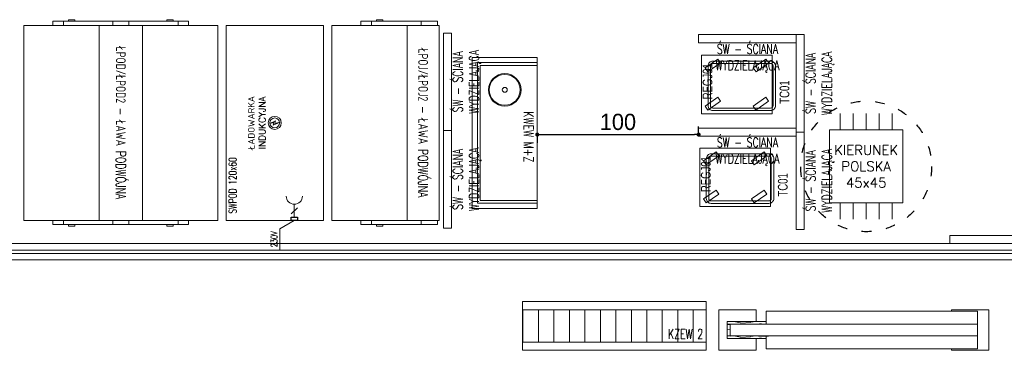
# Model space of a CAD drawing. Header units: millimetres. Extents: x 6161 to 8965, y -9035 to -5431.
# Tile 2 of 256: x 7374 to 7979, y -8994 to -8790. Entities that reach past the tile are written whole.
import ezdxf

# ---------------------------------------------------------------- set-up
doc = ezdxf.new("R2010")
doc.units = ezdxf.units.MM
doc.linetypes.add('ACAD_ISO03W100', pattern=[30, 12, -18])
for name, color, linetype, lineweight in [('CHLODNICTWO', 94, 'Continuous', 20), ('drzwi', 30, 'Continuous', 20), ('Instalacje elektryczne', 1, 'Continuous', 20), ('MEBLE PKN', 150, 'Continuous', 20)]:
    doc.layers.add(name, color=color, linetype=linetype, lineweight=lineweight)
doc.layers.add('Indeksy_urządzeń_gastronomicznych', color=242, linetype='Continuous')
doc.layers.add('Kategorie', color=252, linetype='Continuous')
doc.styles.add('JACEK_07', font='SIMPLEX.SHX', dxfattribs={"width": 0.7})
doc.styles.add('PL_D50', font='GOTHIC.TTF', dxfattribs={"height": 10})
doc.styles.add('RomanS', font='romans.shx')
doc.dimstyles.new('PLANCO D50', dxfattribs={"dimscale": 0.5, "dimtxt": 10, "dimasz": 5, "dimexe": 10, "dimexo": 15, "dimgap": 5, "dimtad": 1, "dimdec": 0, "dimrnd": 0.5, "dimzin": 12, "dimtxsty": 'PL_D50', "dimblk": 'DOT', "dimcen": 1.25, "dimadec": 0, "dimazin": 0, "dimtfac": 1, "dimtdec": 0, "dimtmove": 1, "dimatfit": 3, "dimldrblk": 'DOT', "dimfxl": 0, "dimarcsym": 0})

# ---------------------------------------------------------------- blocks, each defined once
blk = doc.blocks.new('ŁPOD')
for p, q in [((-57.5, 119.4), (62.5, 119.4)), ((-57.5, 0), (-57.5, 119.4)), ((-57.5, 101.44), (-57.5, 118.53)), ((62.5, 0), (62.5, 119.4)), ((-60, 101.43), (-60, 59.7)), ((-60, 101.43), (-57.5, 101.43)), ((65, 101.43), (62.5, 101.43)), ((65, 101.43), (65, 59.7)), ((-61, 91.9), (-60, 91.9)), ((-61, 87.94), (-61, 91.9)), ((-60, 94.94), (-57.5, 94.94)), ((-57.5, 94.94), (-60, 94.94)), ((65, 94.94), (62.5, 94.94)), ((62.5, 94.94), (65, 94.94)), ((66, 91.9), (65, 91.9)), ((66, 87.94), (66, 91.9)), ((-61, 87.94), (-60, 87.94)), ((-60, 87.94), (-61, 87.94)), ((66, 87.94), (65, 87.94)), ((65, 87.94), (66, 87.94)), ((-57.5, 72.98), (62.5, 72.98)), ((-60, 64.7), (-57.5, 64.7)), ((65, 64.7), (62.5, 64.7)), ((-60, 17.96), (-60, 59.7)), ((-60, 54.7), (-57.5, 54.7)), ((65, 54.7), (62.5, 54.7)), ((65, 17.96), (65, 59.7)), ((-57.5, 46.42), (62.5, 46.42)), ((-61, 31.46), (-60, 31.46)), ((-60, 31.46), (-61, 31.46)), ((-61, 31.46), (-61, 27.49)), ((66, 31.46), (65, 31.46)), ((65, 31.46), (66, 31.46)), ((66, 31.46), (66, 27.49)), ((-61, 27.49), (-60, 27.49)), ((-60, 24.46), (-57.5, 24.46)), ((-57.5, 24.46), (-60, 24.46)), ((65, 24.46), (62.5, 24.46)), ((62.5, 24.46), (65, 24.46)), ((66, 27.49), (65, 27.49)), ((-60, 17.96), (-57.5, 17.96)), ((65, 17.96), (62.5, 17.96)), ((-57.5, 0), (57.5, 0)), ((-57.5, 0), (62.5, 0))]:
    blk.add_line(p, q)
at = {"color": 7, "insert": (2.5, 59.7), "char_height": 6, "width": 120, "attachment_point": 5, "style": 'JACEK_07'}
blk.add_mtext('ŁPOD/ŁPOD2 - ŁAWA PODWÓJNA', dxfattribs=at)
blk = doc.blocks.new('*U175')
blk.add_blockref('ŁPOD', (57.5, -119.4))
blk = doc.blocks.new('ŁPOJ')
for p, q in [((-62.5, 65.05), (-60, 65.05)), ((-62.5, 65.05), (-62.5, 59.7)), ((-60, 66.05), (-60, 0)), ((60, 66.05), (-60, 66.05)), ((60, 66.05), (60, 0)), ((62.5, 65.05), (60, 65.05)), ((62.5, 65.05), (60, 65.05)), ((62.5, 65.05), (62.5, 59.7)), ((-62.5, 17.96), (-62.5, 59.7)), ((-62.5, 55.05), (-60, 55.05)), ((62.5, 55.05), (60, 55.05)), ((62.5, 17.96), (62.5, 59.7)), ((-60, 46.42), (60, 46.42)), ((-63.5, 31.46), (-62.5, 31.46)), ((-62.5, 31.46), (-63.5, 31.46)), ((-63.5, 31.46), (-63.5, 27.49)), ((63.5, 31.46), (62.5, 31.46)), ((62.5, 31.46), (63.5, 31.46)), ((63.5, 31.46), (63.5, 27.49)), ((-63.5, 27.49), (-62.5, 27.49)), ((-62.5, 24.46), (-60, 24.46)), ((-60, 24.46), (-62.5, 24.46)), ((62.5, 24.46), (60, 24.46)), ((60, 24.46), (62.5, 24.46)), ((63.5, 27.49), (62.5, 27.49)), ((-62.5, 17.96), (-60, 17.96)), ((-60, 17.95), (-60, 0.87)), ((62.5, 17.96), (60, 17.96)), ((-60, 0), (60, 0))]:
    blk.add_line(p, q)
at = {"color": 7, "insert": (0, 56.23), "char_height": 6, "width": 120, "attachment_point": 5, "style": 'JACEK_07'}
blk.add_mtext('ŁPOJ/ŁPOJ2 - ŁAWA PODWÓJNA', dxfattribs=at)
blk = doc.blocks.new('*U193')
blk.add_blockref('ŁPOJ', (62.5, -75.05))
blk = doc.blocks.new('Taca 300x410 TC01')
for points in [[(3, 0), (27.5, 0, -0.414214), (30.5, -3), (30.5, -38.5, -0.414214), (27.5, -41.5), (3, -41.5, -0.414214), (0, -38.5), (0, -3, -0.414214)], [(3, -1.5), (27.5, -1.5, -0.414214), (29, -3), (29, -38.5, -0.414214), (27.5, -40), (3, -40, -0.414214), (1.5, -38.5), (1.5, -3, -0.414214)]]:
    blk.add_lwpolyline(points, format="xyb", close=True)
at = {"layer": 'Indeksy_urządzeń_gastronomicznych', "color": 242, "insert": (4.22, -44.03, 0), "char_height": 6, "width": 20.9806, "attachment_point": 1, "style": 'JACEK_07'}
blk.add_mtext('{\\fArial|b0|i0|c238|p34;TC01}', dxfattribs=at)
blk = doc.blocks.new('REGJ01-Regał jezdny na tace')
for p, q in [((0, 0), (36, 0)), ((0, -43.5), (0, 0)), ((0, -43.5), (0, 0)), ((0, 0), (36, 0)), ((2.26, -3.9), (4.72, -2.18)), ((7.72, -11.7), (2.26, -3.9)), ((4.72, -2.18), (10.18, -9.98)), ((25.82, -3.9), (28.28, -2.18)), ((31.28, -11.7), (25.82, -3.9)), ((28.28, -2.18), (33.74, -9.98)), ((36, 0), (36, -43.5)), ((36, 0), (36, -43.5)), ((10.18, -9.98), (7.72, -11.7)), ((33.74, -9.98), (31.28, -11.7)), ((2.26, -33.5), (4.72, -31.78)), ((7.72, -41.31), (2.26, -33.5)), ((4.72, -31.78), (10.18, -39.58)), ((25.82, -33.52), (28.28, -31.8)), ((31.28, -41.32), (25.82, -33.52)), ((28.28, -31.8), (33.74, -39.6)), ((10.18, -39.58), (7.72, -41.31)), ((33.74, -39.6), (31.28, -41.32)), ((36, -43.5), (0, -43.5)), ((36, -43.5), (0, -43.5))]:
    blk.add_line(p, q)
at = {"layer": 'Indeksy_urządzeń_gastronomicznych', "color": 242, "insert": (8.92, -0.68), "char_height": 6, "width": 16.4806, "attachment_point": 1, "style": 'JACEK_07'}
blk.add_mtext('{\\fArial|b0|i0|c238|p34;REGJ01}', dxfattribs=at)
blk = doc.blocks.new('ŚW - ŚCIANA WYDZIELAJĄCA')
blk.add_lwpolyline([(0, 60), (0, 0), (5, 0), (5, 60), (0, 60)])
at = {"color": 7, "insert": (14.58, 30), "char_height": 6, "width": 60, "attachment_point": 5, "rotation": 90, "style": 'JACEK_07'}
blk.add_mtext('ŚW - ŚCIANA WYDZIELAJĄCA', dxfattribs=at)
blk = doc.blocks.new('*U201')
blk.add_blockref('ŚW - ŚCIANA WYDZIELAJĄCA', (0, 0))
blk = doc.blocks.new('KWEW M+Z')
for points in [[(26512.82, 18175.58), (26419.82, 18175.58), (26419.82, 18215.58), (26512.82, 18215.58)], [(26509.62, 18178.78), (26423.02, 18178.78), (26423.02, 18215.58), (26509.62, 18215.58)], [(26507.82, 18180.58), (26424.82, 18180.58), (26424.82, 18215.58), (26507.82, 18215.58)]]:
    blk.add_lwpolyline(points, close=True)
for radius in [10, 9.5, 1.5]:
    blk.add_circle((26439.82, 18195.61), radius)
at = {"color": 7, "insert": (26468.7, 18210.27), "char_height": 6, "width": 145, "attachment_point": 5, "style": 'JACEK_07'}
blk.add_mtext('KWEW M+Z', dxfattribs=at)
blk = doc.blocks.new('*U242')
blk.add_blockref('KWEW M+Z', (-26419.82, -18175.58))
blk = doc.blocks.new('_Dot')
at = {"color": 0, "linetype": 'ByBlock', "lineweight": -2}
blk.add_line((-0.5, 0), (-1, 0), dxfattribs=at)
at = {"color": 0, "linetype": 'ByBlock', "const_width": 0.5}
blk.add_lwpolyline([(-0.25, 0, 1), (0.25, 0, 1)], format="xyb", close=True, dxfattribs=at)
blk = doc.blocks.new('*D610')
at = {"color": 0, "lineweight": -2, "transparency": 16777216}
for p, q in [((7791.14, -8861.03), (7791.14, -8856.03)), ((7691.86, -8861.03), (7691.86, -8866.03)), ((7694.36, -8861.03), (7788.64, -8861.03))]:
    blk.add_line(p, q, dxfattribs=at)
at = {"layer": 'Defpoints', "color": 0, "transparency": 16777216}
for p in [(7691.86, -8860), (7791.14, -8861.03), (7791.14, -8862)]:
    blk.add_point(p, dxfattribs=at)
at = {"color": 0, "lineweight": -2, "transparency": 16777216, "xscale": 2.5, "yscale": 2.5, "zscale": 2.5, "rotation": 180}
blk.add_blockref('_Dot', (7691.86, -8861.03), dxfattribs=at)
at = {"color": 0, "lineweight": -2, "transparency": 16777216, "xscale": 2.5, "yscale": 2.5, "zscale": 2.5}
blk.add_blockref('_Dot', (7791.14, -8861.03), dxfattribs=at)
at = {"color": 0, "transparency": 16777216, "insert": (7741.5, -8853.28), "char_height": 10, "attachment_point": 5, "style": 'PL_D50'}
blk.add_mtext('100', dxfattribs=at)
blk = doc.blocks.new('gn-230')
at = {"layer": 'Instalacje elektryczne'}
for p, q in [((-4, 0), (-19.8, 0)), ((-15.6, -3.8), (-8.1, 3.8))]:
    blk.add_line(p, q, dxfattribs=at)
at = {"layer": 'Instalacje elektryczne', "lineweight": 30}
blk.add_lwpolyline([(-4, -4), (0, -4), (0, 4), (-4, 4)], close=True, dxfattribs=at)
at = {"layer": 'Instalacje elektryczne'}
blk.add_arc((-29.8, 0), 10, 270, 90, dxfattribs=at)
blk = doc.blocks.new('*U378')
blk.add_lwpolyline([(0, 0), (120, 0), (120, -60), (0, -60)], close=True)
blk.add_lwpolyline([(59.54, -26.94), (61.22, -30.35), (59.64, -29.97), (60.47, -33.22), (58.6, -29.06), (60.14, -29.44), (59.54, -26.94)])
at = {"color": 1}
blk.add_lwpolyline([(0, -42.02), (-5.14, -33.11), (-17.89, -33.11)], dxfattribs=at)
for radius in [4, 3]:
    blk.add_circle((60, -30), radius)
at = {"color": 1, "xscale": -0.5, "yscale": 0.5, "zscale": 0.5}
blk.add_blockref('gn-230', (0, -42.02), dxfattribs=at)
at = {"color": 7, "insert": (21.45, -4.05), "char_height": 4.8, "width": 41.836, "attachment_point": 5, "style": 'JACEK_07'}
blk.add_mtext('SWPOD 120x60', dxfattribs=at)
at = {"color": 1, "insert": (-6.69, -27.56), "char_height": 4, "width": 32.4538, "attachment_point": 3, "style": 'RomanS'}
blk.add_mtext('{\\W0.7;230V}', dxfattribs=at)
at = {"layer": 'Kategorie', "insert": (60, -13.57), "char_height": 4, "attachment_point": 2, "style": 'RomanS'}
blk.add_mtext_dynamic_manual_height_columns('ŁADOWARKA\\PINDUKCYJNA', width=114.2407, gutter_width=45, heights=[0], dxfattribs=at)
blk = doc.blocks.new('KIERUNEK POLSKA')
for p, q in [((-16, 22.5), (-16, 32.5)), ((-8, 22.5), (-8, 32.5)), ((0, 22.5), (0, 32.5)), ((8, 22.5), (8, 32.5)), ((16, 22.5), (16, 32.5)), ((-16, -22.5), (-16, -32.5)), ((-8, -22.5), (-8, -32.5)), ((0, -22.5), (0, -32.5)), ((8, -22.5), (8, -32.5)), ((16, -22.5), (16, -32.5))]:
    blk.add_line(p, q)
blk.add_lwpolyline([(-22.5, 22.5), (-22.5, -22.5), (22.5, -22.5), (22.5, 22.5)], close=True)
at = {"layer": 'Defpoints', "linetype": 'ACAD_ISO03W100', "ltscale": 0.5}
blk.add_circle((0, 0), 40.22, dxfattribs=at)
at = {"insert": (0, 0), "char_height": 6, "width": 59.7, "attachment_point": 5, "style": 'RomanS'}
blk.add_mtext('KIERUNEK\\PPOLSKA\\P45x45', dxfattribs=at)
blk = doc.blocks.new('*U375')
h = blk.add_hatch()
h.set_pattern_fill('WOOD8', color=256, style=0)
h.set_pattern_definition([(349.6952, (13333.0222, 14240.3696), (152.4000244, -25.39986984), [2.839796, -281.140814]), (0, (13335.816, 14239.862), (25.4, 25.4), [2.794, -22.606]), (18.4349, (13338.61, 14239.8616), (50.800011, 25.3999594), [2.409647, -77.91219]), (172.875, (13340.8962, 14240.6236), (177.80000965, -25.39995636), [2.047824, -202.73353]), (174.8056, (13338.8642, 14240.8776), (254.00001702, -25.3998787), [2.80553, -277.746638]), (194.0362, (13336.07, 14241.1316), (-76.2000139, -25.3999507), [3.141802, -101.585065]), (9.4623, (13335.054, 14240.3696), (127.00001965, 25.3999527), [1.54503, -152.95715]), (353.6598, (13336.5782, 14240.6236), (-203.19998483, 25.4000401), [2.30007, -227.706707]), (185.7106, (13338.8642, 14240.3696), (-228.59998536, -25.4000334), [2.552675, -252.714176]), (168.6901, (13336.324, 14240.1156), (101.6000191, -25.3999399), [1.295146, -128.219937]), (354.8056, (13330.7362, 14240.1156), (-254.00001702, 25.3998787), [2.80553, -277.746638]), (348.6901, (13333.53, 14239.8616), (-101.6000191, 25.3999399), [2.590292, -126.92479]), (0, (13336.07, 14239.354), (25.4, 25.4), [3.048, -22.352]), (20.556, (13339.1182, 14239.3536), (127.00004685, 50.7998983), [2.170176, -214.847526]), (3.8141, (13341.1502, 14240.1156), (355.59998327, 25.40015555), [3.818458, -378.02726]), (354.8056, (13344.9602, 14240.3696), (-254.00001702, 25.3998787), [2.80553, -277.746638]), (0, (13347.754, 14240.116), (25.4, 25.4), [2.794, -22.606]), (5.1944, (13325.1482, 14240.1156), (254.00001702, 25.3998787), [2.80553, -277.746638]), (354.8056, (13327.9422, 14240.3696), (-254.00001702, 25.3998787), [2.80553, -277.746638]), (0, (13325.148, 14240.624), (25.4, 25.4), [1.524, -23.876]), (5.1944, (13326.6722, 14240.6236), (254.00001702, 25.3998787), [2.80553, -277.746638]), (0, (13329.466, 14240.878), (25.4, 25.4), [2.54, -22.86]), (10.3048, (13332.0062, 14240.8776), (-152.4000244, -25.39986984), [2.839796, -281.140814]), (5.1944, (13334.8002, 14241.3856), (254.00001702, 25.3998787), [2.80553, -277.746638]), (354.8056, (13337.5942, 14241.6396), (-254.00001702, 25.3998787), [2.80553, -277.746638]), (354.8056, (13340.3882, 14241.3856), (-254.00001702, 25.3998787), [2.80553, -277.746638]), (351.8699, (13343.1822, 14241.1316), (-152.3999943, 25.39998364), [3.592093, -176.01301]), (0, (13346.738, 14240.624), (25.4, 25.4), [3.81, -21.59]), (347.4712, (13345.7222, 14225.3836), (127.00000814, -25.3999899), [2.341753, -231.834665]), (354.2894, (13348.0082, 14224.8756), (-228.59998536, 25.4000334), [2.552675, -252.714176]), (8.1301, (13345.7222, 14225.3836), (152.3999943, 25.39998364), [1.79606, -177.809068]), (9.4623, (13347.5, 14225.6376), (127.00001965, 25.3999527), [3.090037, -151.412118]), (0, (13325.148, 14226.146), (25.4, 25.4), [3.048, -22.352]), (350.5377, (13328.196, 14226.1456), (-127.00001965, 25.3999527), [1.54503, -152.95715]), (201.8014, (13329.72, 14225.8916), (76.2000069, 25.3999977), [1.36784, -135.41535]), (192.9946, (13328.4502, 14225.3836), (228.6000195, 50.79993847), [3.388792, -335.489474]), (352.875, (13348.5162, 14225.3836), (-177.80000965, 25.39995636), [2.047824, -202.73353]), (7.125, (13348.5162, 14225.3836), (177.80000965, 25.39995636), [2.047824, -202.73353]), (0, (13325.148, 14225.638), (25.4, 25.4), [2.032, -23.368]), (194.0362, (13327.18, 14225.6376), (-76.2000139, -25.3999507), [2.094535, -102.632358]), (356.6335, (13330.7362, 14226.3996), (-406.39998278, 25.40027847), [4.325468, -428.220962]), (357.7094, (13335.0542, 14226.1456), (-609.60000328, 25.39989213), [6.35508, -629.152717]), (3.1798, (13341.4042, 14225.8916), (431.80001277, 25.39977248), [4.57906, -453.325967]), (9.4623, (13345.976, 14226.1456), (127.00001965, 25.3999527), [4.635068, -149.867112]), (10.3048, (13325.1482, 14223.8596), (-152.4000244, -25.39986984), [2.839796, -281.140814]), (15.9454, (13327.9422, 14224.3676), (-101.6000032, -25.3999972), [3.69829, -181.216503]), (0, (13331.498, 14225.384), (25.4, 25.4), [3.302, -22.098]), (351.8699, (13334.8002, 14225.3836), (-152.3999943, 25.39998364), [3.592093, -176.01301]), (3.5763, (13338.3562, 14224.8756), (381.00001662, 25.39976422), [4.071925, -403.121038]), (351.2538, (13342.4202, 14225.1296), (177.79998314, -25.4001066), [3.340837, -330.743992]), (345.9638, (13345.722, 14224.6216), (-76.2000139, 25.3999507), [3.141802, -101.585065]), (0, (13348.77, 14223.86), (25.4, 25.4), [1.778, -23.622]), (174.8056, (13330.7362, 14226.3996), (254.00001702, -25.3998787), [5.611038, -274.94113]), (355.2364, (13325.1482, 14227.9236), (-279.40002404, 25.39978493), [6.117133, -299.73938]), (0, (13331.244, 14227.416), (25.4, 25.4), [5.842, -19.558]), (4.0856, (13337.0862, 14227.4156), (330.20000378, 25.39990176), [7.13011, -349.375857]), (0, (13344.198, 14227.924), (25.4, 25.4), [6.35, -19.05]), (7.125, (13325.1482, 14222.5896), (177.80000965, 25.39995636), [6.143447, -198.637906]), (6.3402, (13331.2442, 14223.3516), (203.19998483, 25.4000401), [4.600143, -225.406636]), (357.5104, (13335.8162, 14223.8596), (-558.799986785, 25.40045378), [5.847512, -578.904405]), (353.4802, (13341.6582, 14223.6056), (-660.399994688, 76.19998794), [8.94786, -885.83902]), (3.0128, (13325.1482, 14239.0996), (457.2000003, 25.40010426), [4.83268, -478.43529]), (351.8699, (13329.9742, 14239.3536), (-152.3999943, 25.39998364), [5.388153, -174.216974]), (357.6141, (13335.3082, 14238.5916), (-584.200013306, 25.39956237), [6.101283, -604.027646]), (10.6197, (13341.4042, 14238.3376), (-279.39995948, -50.80020531), [4.134815, -409.347213]), (0, (13345.468, 14239.1), (25.4, 25.4), [5.08, -20.32]), (356.8202, (13325.1482, 14242.1476), (-431.80001277, 25.39977248), [4.57906, -453.325967]), (6.009, (13329.7202, 14241.8936), (-253.99999367, -25.39998266), [4.85267, -480.413644]), (6.7098, (13334.5462, 14242.4016), (-228.60002534, -25.39984458), [4.34777, -430.430178]), (354.2894, (13338.8642, 14242.9096), (-228.59998536, 25.4000334), [5.10535, -250.1615]), (347.9052, (13343.9442, 14242.4016), (-228.59996448, 50.80017103), [3.63672, -360.035932]), (9.4623, (13347.5, 14241.6396), (127.00001965, 25.3999527), [3.090037, -151.412118]), (3.8141, (13325.1482, 14237.3216), (355.59998327, 25.40015555), [3.818458, -378.02726]), (347.1957, (13328.9582, 14237.5756), (-330.19994531, 76.20018765), [5.730494, -567.319617]), (0, (13334.546, 14236.306), (25.4, 25.4), [6.35, -19.05]), (5.4403, (13340.8962, 14236.3056), (-279.40000793, -25.39983163), [5.35813, -530.455454]), (6.7098, (13346.2302, 14236.8136), (-228.60002534, -25.39984458), [4.34777, -430.430178]), (0, (13325.148, 14243.926), (25.4, 25.4), [4.318, -21.082]), (8.1301, (13329.4662, 14243.9256), (152.3999943, 25.39998364), [7.184212, -172.420915]), (357.6141, (13336.5782, 14244.9416), (-584.200013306, 25.39956237), [6.101283, -604.027646]), (354.4725, (13342.6742, 14244.6876), (533.400043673, -50.799628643), [7.91078, -783.167725]), (6.8428, (13325.1482, 14220.8116), (-431.799983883, -50.800203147), [6.395568, -633.1601]), (0, (13331.498, 14221.574), (25.4, 25.4), [7.112, -18.288]), (356.3478, (13338.6102, 14221.5736), (-787.400023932, 50.799677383), [11.962282, -1184.26715]), (0, (13325.148, 14229.702), (25.4, 25.4), [6.096, -19.304]), (4.7636, (13331.2442, 14229.7016), (279.40002404, 25.39978493), [6.117133, -299.73938]), (358.1524, (13337.3402, 14230.2096), (-762.000011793, 25.39985623), [7.87809, -779.931486]), (357.2737, (13345.2142, 14229.9556), (-508.00000749, 25.39989885), [5.340045, -528.664373]), (354.8056, (13325.1482, 14233.7656), (-254.00001702, 25.3998787), [5.611038, -274.94113]), (0, (13330.736, 14233.258), (25.4, 25.4), [8.128, -17.272]), (1.9092, (13338.8642, 14233.2576), (736.599975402, 25.400615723), [7.624242, -754.798973]), (3.5763, (13346.4842, 14233.5116), (381.00001662, 25.39976422), [4.071925, -403.121038])])
h.paths.add_polyline_path([(160.8, -7.2), (137, -7.2), (137, -9), (160.8, -9)])
h = blk.add_hatch()
h.set_pattern_fill('WOOD8', color=256, style=0)
h.set_pattern_definition([(349.6952, (13333.3222, 14240.5696), (152.4000244, -25.39986984), [2.839796, -281.140814]), (0, (13336.116, 14240.062), (25.4, 25.4), [2.794, -22.606]), (18.4349, (13338.91, 14240.0616), (50.800011, 25.3999594), [2.409647, -77.91219]), (172.875, (13341.1962, 14240.8236), (177.80000965, -25.39995636), [2.047824, -202.73353]), (174.8056, (13339.1642, 14241.0776), (254.00001702, -25.3998787), [2.80553, -277.746638]), (194.0362, (13336.37, 14241.3316), (-76.2000139, -25.3999507), [3.141802, -101.585065]), (9.4623, (13335.354, 14240.5696), (127.00001965, 25.3999527), [1.54503, -152.95715]), (353.6598, (13336.8782, 14240.8236), (-203.19998483, 25.4000401), [2.30007, -227.706707]), (185.7106, (13339.1642, 14240.5696), (-228.59998536, -25.4000334), [2.552675, -252.714176]), (168.6901, (13336.624, 14240.3156), (101.6000191, -25.3999399), [1.295146, -128.219937]), (354.8056, (13331.0362, 14240.3156), (-254.00001702, 25.3998787), [2.80553, -277.746638]), (348.6901, (13333.83, 14240.0616), (-101.6000191, 25.3999399), [2.590292, -126.92479]), (0, (13336.37, 14239.554), (25.4, 25.4), [3.048, -22.352]), (20.556, (13339.4182, 14239.5536), (127.00004685, 50.7998983), [2.170176, -214.847526]), (3.8141, (13341.4502, 14240.3156), (355.59998327, 25.40015555), [3.818458, -378.02726]), (354.8056, (13345.2602, 14240.5696), (-254.00001702, 25.3998787), [2.80553, -277.746638]), (0, (13348.054, 14240.316), (25.4, 25.4), [2.794, -22.606]), (5.1944, (13325.4482, 14240.3156), (254.00001702, 25.3998787), [2.80553, -277.746638]), (354.8056, (13328.2422, 14240.5696), (-254.00001702, 25.3998787), [2.80553, -277.746638]), (0, (13325.448, 14240.824), (25.4, 25.4), [1.524, -23.876]), (5.1944, (13326.9722, 14240.8236), (254.00001702, 25.3998787), [2.80553, -277.746638]), (0, (13329.766, 14241.078), (25.4, 25.4), [2.54, -22.86]), (10.3048, (13332.3062, 14241.0776), (-152.4000244, -25.39986984), [2.839796, -281.140814]), (5.1944, (13335.1002, 14241.5856), (254.00001702, 25.3998787), [2.80553, -277.746638]), (354.8056, (13337.8942, 14241.8396), (-254.00001702, 25.3998787), [2.80553, -277.746638]), (354.8056, (13340.6882, 14241.5856), (-254.00001702, 25.3998787), [2.80553, -277.746638]), (351.8699, (13343.4822, 14241.3316), (-152.3999943, 25.39998364), [3.592093, -176.01301]), (0, (13347.038, 14240.824), (25.4, 25.4), [3.81, -21.59]), (347.4712, (13346.0222, 14225.5836), (127.00000814, -25.3999899), [2.341753, -231.834665]), (354.2894, (13348.3082, 14225.0756), (-228.59998536, 25.4000334), [2.552675, -252.714176]), (8.1301, (13346.0222, 14225.5836), (152.3999943, 25.39998364), [1.79606, -177.809068]), (9.4623, (13347.8, 14225.8376), (127.00001965, 25.3999527), [3.090037, -151.412118]), (0, (13325.448, 14226.346), (25.4, 25.4), [3.048, -22.352]), (350.5377, (13328.496, 14226.3456), (-127.00001965, 25.3999527), [1.54503, -152.95715]), (201.8014, (13330.02, 14226.0916), (76.2000069, 25.3999977), [1.36784, -135.41535]), (192.9946, (13328.7502, 14225.5836), (228.6000195, 50.79993847), [3.388792, -335.489474]), (352.875, (13348.8162, 14225.5836), (-177.80000965, 25.39995636), [2.047824, -202.73353]), (7.125, (13348.8162, 14225.5836), (177.80000965, 25.39995636), [2.047824, -202.73353]), (0, (13325.448, 14225.838), (25.4, 25.4), [2.032, -23.368]), (194.0362, (13327.48, 14225.8376), (-76.2000139, -25.3999507), [2.094535, -102.632358]), (356.6335, (13331.0362, 14226.5996), (-406.39998278, 25.40027847), [4.325468, -428.220962]), (357.7094, (13335.3542, 14226.3456), (-609.60000328, 25.39989213), [6.35508, -629.152717]), (3.1798, (13341.7042, 14226.0916), (431.80001277, 25.39977248), [4.57906, -453.325967]), (9.4623, (13346.276, 14226.3456), (127.00001965, 25.3999527), [4.635068, -149.867112]), (10.3048, (13325.4482, 14224.0596), (-152.4000244, -25.39986984), [2.839796, -281.140814]), (15.9454, (13328.2422, 14224.5676), (-101.6000032, -25.3999972), [3.69829, -181.216503]), (0, (13331.798, 14225.584), (25.4, 25.4), [3.302, -22.098]), (351.8699, (13335.1002, 14225.5836), (-152.3999943, 25.39998364), [3.592093, -176.01301]), (3.5763, (13338.6562, 14225.0756), (381.00001662, 25.39976422), [4.071925, -403.121038]), (351.2538, (13342.7202, 14225.3296), (177.79998314, -25.4001066), [3.340837, -330.743992]), (345.9638, (13346.022, 14224.8216), (-76.2000139, 25.3999507), [3.141802, -101.585065]), (0, (13349.07, 14224.06), (25.4, 25.4), [1.778, -23.622]), (174.8056, (13331.0362, 14226.5996), (254.00001702, -25.3998787), [5.611038, -274.94113]), (355.2364, (13325.4482, 14228.1236), (-279.40002404, 25.39978493), [6.117133, -299.73938]), (0, (13331.544, 14227.616), (25.4, 25.4), [5.842, -19.558]), (4.0856, (13337.3862, 14227.6156), (330.20000378, 25.39990176), [7.13011, -349.375857]), (0, (13344.498, 14228.124), (25.4, 25.4), [6.35, -19.05]), (7.125, (13325.4482, 14222.7896), (177.80000965, 25.39995636), [6.143447, -198.637906]), (6.3402, (13331.5442, 14223.5516), (203.19998483, 25.4000401), [4.600143, -225.406636]), (357.5104, (13336.1162, 14224.0596), (-558.799986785, 25.40045378), [5.847512, -578.904405]), (353.4802, (13341.9582, 14223.8056), (-660.399994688, 76.19998794), [8.94786, -885.83902]), (3.0128, (13325.4482, 14239.2996), (457.2000003, 25.40010426), [4.83268, -478.43529]), (351.8699, (13330.2742, 14239.5536), (-152.3999943, 25.39998364), [5.388153, -174.216974]), (357.6141, (13335.6082, 14238.7916), (-584.200013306, 25.39956237), [6.101283, -604.027646]), (10.6197, (13341.7042, 14238.5376), (-279.39995948, -50.80020531), [4.134815, -409.347213]), (0, (13345.768, 14239.3), (25.4, 25.4), [5.08, -20.32]), (356.8202, (13325.4482, 14242.3476), (-431.80001277, 25.39977248), [4.57906, -453.325967]), (6.009, (13330.0202, 14242.0936), (-253.99999367, -25.39998266), [4.85267, -480.413644]), (6.7098, (13334.8462, 14242.6016), (-228.60002534, -25.39984458), [4.34777, -430.430178]), (354.2894, (13339.1642, 14243.1096), (-228.59998536, 25.4000334), [5.10535, -250.1615]), (347.9052, (13344.2442, 14242.6016), (-228.59996448, 50.80017103), [3.63672, -360.035932]), (9.4623, (13347.8, 14241.8396), (127.00001965, 25.3999527), [3.090037, -151.412118]), (3.8141, (13325.4482, 14237.5216), (355.59998327, 25.40015555), [3.818458, -378.02726]), (347.1957, (13329.2582, 14237.7756), (-330.19994531, 76.20018765), [5.730494, -567.319617]), (0, (13334.846, 14236.506), (25.4, 25.4), [6.35, -19.05]), (5.4403, (13341.1962, 14236.5056), (-279.40000793, -25.39983163), [5.35813, -530.455454]), (6.7098, (13346.5302, 14237.0136), (-228.60002534, -25.39984458), [4.34777, -430.430178]), (0, (13325.448, 14244.126), (25.4, 25.4), [4.318, -21.082]), (8.1301, (13329.7662, 14244.1256), (152.3999943, 25.39998364), [7.184212, -172.420915]), (357.6141, (13336.8782, 14245.1416), (-584.200013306, 25.39956237), [6.101283, -604.027646]), (354.4725, (13342.9742, 14244.8876), (533.400043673, -50.799628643), [7.91078, -783.167725]), (6.8428, (13325.4482, 14221.0116), (-431.799983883, -50.800203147), [6.395568, -633.1601]), (0, (13331.798, 14221.774), (25.4, 25.4), [7.112, -18.288]), (356.3478, (13338.9102, 14221.7736), (-787.400023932, 50.799677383), [11.962282, -1184.26715]), (0, (13325.448, 14229.902), (25.4, 25.4), [6.096, -19.304]), (4.7636, (13331.5442, 14229.9016), (279.40002404, 25.39978493), [6.117133, -299.73938]), (358.1524, (13337.6402, 14230.4096), (-762.000011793, 25.39985623), [7.87809, -779.931486]), (357.2737, (13345.5142, 14230.1556), (-508.00000749, 25.39989885), [5.340045, -528.664373]), (354.8056, (13325.4482, 14233.9656), (-254.00001702, 25.3998787), [5.611038, -274.94113]), (0, (13331.036, 14233.458), (25.4, 25.4), [8.128, -17.272]), (1.9092, (13339.1642, 14233.4576), (736.599975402, 25.400615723), [7.624242, -754.798973]), (3.5763, (13346.7842, 14233.7116), (381.00001662, 25.39976422), [4.071925, -403.121038])])
h.paths.add_polyline_path([(160.8, -9), (159, -9), (159, -16), (160.8, -16)])
h = blk.add_hatch()
h.set_pattern_fill('WOOD8', color=256, style=0)
h.set_pattern_definition([(349.6952, (13332.3222, 14240.5696), (152.4000244, -25.39986984), [2.839796, -281.140814]), (0, (13335.116, 14240.062), (25.4, 25.4), [2.794, -22.606]), (18.4349, (13337.91, 14240.0616), (50.800011, 25.3999594), [2.409647, -77.91219]), (172.875, (13340.1962, 14240.8236), (177.80000965, -25.39995636), [2.047824, -202.73353]), (174.8056, (13338.1642, 14241.0776), (254.00001702, -25.3998787), [2.80553, -277.746638]), (194.0362, (13335.37, 14241.3316), (-76.2000139, -25.3999507), [3.141802, -101.585065]), (9.4623, (13334.354, 14240.5696), (127.00001965, 25.3999527), [1.54503, -152.95715]), (353.6598, (13335.8782, 14240.8236), (-203.19998483, 25.4000401), [2.30007, -227.706707]), (185.7106, (13338.1642, 14240.5696), (-228.59998536, -25.4000334), [2.552675, -252.714176]), (168.6901, (13335.624, 14240.3156), (101.6000191, -25.3999399), [1.295146, -128.219937]), (354.8056, (13330.0362, 14240.3156), (-254.00001702, 25.3998787), [2.80553, -277.746638]), (348.6901, (13332.83, 14240.0616), (-101.6000191, 25.3999399), [2.590292, -126.92479]), (0, (13335.37, 14239.554), (25.4, 25.4), [3.048, -22.352]), (20.556, (13338.4182, 14239.5536), (127.00004685, 50.7998983), [2.170176, -214.847526]), (3.8141, (13340.4502, 14240.3156), (355.59998327, 25.40015555), [3.818458, -378.02726]), (354.8056, (13344.2602, 14240.5696), (-254.00001702, 25.3998787), [2.80553, -277.746638]), (0, (13347.054, 14240.316), (25.4, 25.4), [2.794, -22.606]), (5.1944, (13324.4482, 14240.3156), (254.00001702, 25.3998787), [2.80553, -277.746638]), (354.8056, (13327.2422, 14240.5696), (-254.00001702, 25.3998787), [2.80553, -277.746638]), (0, (13324.448, 14240.824), (25.4, 25.4), [1.524, -23.876]), (5.1944, (13325.9722, 14240.8236), (254.00001702, 25.3998787), [2.80553, -277.746638]), (0, (13328.766, 14241.078), (25.4, 25.4), [2.54, -22.86]), (10.3048, (13331.3062, 14241.0776), (-152.4000244, -25.39986984), [2.839796, -281.140814]), (5.1944, (13334.1002, 14241.5856), (254.00001702, 25.3998787), [2.80553, -277.746638]), (354.8056, (13336.8942, 14241.8396), (-254.00001702, 25.3998787), [2.80553, -277.746638]), (354.8056, (13339.6882, 14241.5856), (-254.00001702, 25.3998787), [2.80553, -277.746638]), (351.8699, (13342.4822, 14241.3316), (-152.3999943, 25.39998364), [3.592093, -176.01301]), (0, (13346.038, 14240.824), (25.4, 25.4), [3.81, -21.59]), (347.4712, (13345.0222, 14225.5836), (127.00000814, -25.3999899), [2.341753, -231.834665]), (354.2894, (13347.3082, 14225.0756), (-228.59998536, 25.4000334), [2.552675, -252.714176]), (8.1301, (13345.0222, 14225.5836), (152.3999943, 25.39998364), [1.79606, -177.809068]), (9.4623, (13346.8, 14225.8376), (127.00001965, 25.3999527), [3.090037, -151.412118]), (0, (13324.448, 14226.346), (25.4, 25.4), [3.048, -22.352]), (350.5377, (13327.496, 14226.3456), (-127.00001965, 25.3999527), [1.54503, -152.95715]), (201.8014, (13329.02, 14226.0916), (76.2000069, 25.3999977), [1.36784, -135.41535]), (192.9946, (13327.7502, 14225.5836), (228.6000195, 50.79993847), [3.388792, -335.489474]), (352.875, (13347.8162, 14225.5836), (-177.80000965, 25.39995636), [2.047824, -202.73353]), (7.125, (13347.8162, 14225.5836), (177.80000965, 25.39995636), [2.047824, -202.73353]), (0, (13324.448, 14225.838), (25.4, 25.4), [2.032, -23.368]), (194.0362, (13326.48, 14225.8376), (-76.2000139, -25.3999507), [2.094535, -102.632358]), (356.6335, (13330.0362, 14226.5996), (-406.39998278, 25.40027847), [4.325468, -428.220962]), (357.7094, (13334.3542, 14226.3456), (-609.60000328, 25.39989213), [6.35508, -629.152717]), (3.1798, (13340.7042, 14226.0916), (431.80001277, 25.39977248), [4.57906, -453.325967]), (9.4623, (13345.276, 14226.3456), (127.00001965, 25.3999527), [4.635068, -149.867112]), (10.3048, (13324.4482, 14224.0596), (-152.4000244, -25.39986984), [2.839796, -281.140814]), (15.9454, (13327.2422, 14224.5676), (-101.6000032, -25.3999972), [3.69829, -181.216503]), (0, (13330.798, 14225.584), (25.4, 25.4), [3.302, -22.098]), (351.8699, (13334.1002, 14225.5836), (-152.3999943, 25.39998364), [3.592093, -176.01301]), (3.5763, (13337.6562, 14225.0756), (381.00001662, 25.39976422), [4.071925, -403.121038]), (351.2538, (13341.7202, 14225.3296), (177.79998314, -25.4001066), [3.340837, -330.743992]), (345.9638, (13345.022, 14224.8216), (-76.2000139, 25.3999507), [3.141802, -101.585065]), (0, (13348.07, 14224.06), (25.4, 25.4), [1.778, -23.622]), (174.8056, (13330.0362, 14226.5996), (254.00001702, -25.3998787), [5.611038, -274.94113]), (355.2364, (13324.4482, 14228.1236), (-279.40002404, 25.39978493), [6.117133, -299.73938]), (0, (13330.544, 14227.616), (25.4, 25.4), [5.842, -19.558]), (4.0856, (13336.3862, 14227.6156), (330.20000378, 25.39990176), [7.13011, -349.375857]), (0, (13343.498, 14228.124), (25.4, 25.4), [6.35, -19.05]), (7.125, (13324.4482, 14222.7896), (177.80000965, 25.39995636), [6.143447, -198.637906]), (6.3402, (13330.5442, 14223.5516), (203.19998483, 25.4000401), [4.600143, -225.406636]), (357.5104, (13335.1162, 14224.0596), (-558.799986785, 25.40045378), [5.847512, -578.904405]), (353.4802, (13340.9582, 14223.8056), (-660.399994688, 76.19998794), [8.94786, -885.83902]), (3.0128, (13324.4482, 14239.2996), (457.2000003, 25.40010426), [4.83268, -478.43529]), (351.8699, (13329.2742, 14239.5536), (-152.3999943, 25.39998364), [5.388153, -174.216974]), (357.6141, (13334.6082, 14238.7916), (-584.200013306, 25.39956237), [6.101283, -604.027646]), (10.6197, (13340.7042, 14238.5376), (-279.39995948, -50.80020531), [4.134815, -409.347213]), (0, (13344.768, 14239.3), (25.4, 25.4), [5.08, -20.32]), (356.8202, (13324.4482, 14242.3476), (-431.80001277, 25.39977248), [4.57906, -453.325967]), (6.009, (13329.0202, 14242.0936), (-253.99999367, -25.39998266), [4.85267, -480.413644]), (6.7098, (13333.8462, 14242.6016), (-228.60002534, -25.39984458), [4.34777, -430.430178]), (354.2894, (13338.1642, 14243.1096), (-228.59998536, 25.4000334), [5.10535, -250.1615]), (347.9052, (13343.2442, 14242.6016), (-228.59996448, 50.80017103), [3.63672, -360.035932]), (9.4623, (13346.8, 14241.8396), (127.00001965, 25.3999527), [3.090037, -151.412118]), (3.8141, (13324.4482, 14237.5216), (355.59998327, 25.40015555), [3.818458, -378.02726]), (347.1957, (13328.2582, 14237.7756), (-330.19994531, 76.20018765), [5.730494, -567.319617]), (0, (13333.846, 14236.506), (25.4, 25.4), [6.35, -19.05]), (5.4403, (13340.1962, 14236.5056), (-279.40000793, -25.39983163), [5.35813, -530.455454]), (6.7098, (13345.5302, 14237.0136), (-228.60002534, -25.39984458), [4.34777, -430.430178]), (0, (13324.448, 14244.126), (25.4, 25.4), [4.318, -21.082]), (8.1301, (13328.7662, 14244.1256), (152.3999943, 25.39998364), [7.184212, -172.420915]), (357.6141, (13335.8782, 14245.1416), (-584.200013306, 25.39956237), [6.101283, -604.027646]), (354.4725, (13341.9742, 14244.8876), (533.400043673, -50.799628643), [7.91078, -783.167725]), (6.8428, (13324.4482, 14221.0116), (-431.799983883, -50.800203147), [6.395568, -633.1601]), (0, (13330.798, 14221.774), (25.4, 25.4), [7.112, -18.288]), (356.3478, (13337.9102, 14221.7736), (-787.400023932, 50.799677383), [11.962282, -1184.26715]), (0, (13324.448, 14229.902), (25.4, 25.4), [6.096, -19.304]), (4.7636, (13330.5442, 14229.9016), (279.40002404, 25.39978493), [6.117133, -299.73938]), (358.1524, (13336.6402, 14230.4096), (-762.000011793, 25.39985623), [7.87809, -779.931486]), (357.2737, (13344.5142, 14230.1556), (-508.00000749, 25.39989885), [5.340045, -528.664373]), (354.8056, (13324.4482, 14233.9656), (-254.00001702, 25.3998787), [5.611038, -274.94113]), (0, (13330.036, 14233.458), (25.4, 25.4), [8.128, -17.272]), (1.9092, (13338.1642, 14233.4576), (736.599975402, 25.400615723), [7.624242, -754.798973]), (3.5763, (13345.7842, 14233.7116), (381.00001662, 25.39976422), [4.071925, -403.121038])])
h.paths.add_polyline_path([(159, -16), (128, -16), (128, -18), (159, -18)])
h = blk.add_hatch()
h.set_pattern_fill('WOOD8', color=256, style=0)
h.set_pattern_definition([(349.6952, (13333.0222, 14231.5696), (152.4000244, -25.39986984), [2.839796, -281.140814]), (0, (13335.816, 14231.062), (25.4, 25.4), [2.794, -22.606]), (18.4349, (13338.61, 14231.0616), (50.800011, 25.3999594), [2.409647, -77.91219]), (172.875, (13340.8962, 14231.8236), (177.80000965, -25.39995636), [2.047824, -202.73353]), (174.8056, (13338.8642, 14232.0776), (254.00001702, -25.3998787), [2.80553, -277.746638]), (194.0362, (13336.07, 14232.3316), (-76.2000139, -25.3999507), [3.141802, -101.585065]), (9.4623, (13335.054, 14231.5696), (127.00001965, 25.3999527), [1.54503, -152.95715]), (353.6598, (13336.5782, 14231.8236), (-203.19998483, 25.4000401), [2.30007, -227.706707]), (185.7106, (13338.8642, 14231.5696), (-228.59998536, -25.4000334), [2.552675, -252.714176]), (168.6901, (13336.324, 14231.3156), (101.6000191, -25.3999399), [1.295146, -128.219937]), (354.8056, (13330.7362, 14231.3156), (-254.00001702, 25.3998787), [2.80553, -277.746638]), (348.6901, (13333.53, 14231.0616), (-101.6000191, 25.3999399), [2.590292, -126.92479]), (0, (13336.07, 14230.554), (25.4, 25.4), [3.048, -22.352]), (20.556, (13339.1182, 14230.5536), (127.00004685, 50.7998983), [2.170176, -214.847526]), (3.8141, (13341.1502, 14231.3156), (355.59998327, 25.40015555), [3.818458, -378.02726]), (354.8056, (13344.9602, 14231.5696), (-254.00001702, 25.3998787), [2.80553, -277.746638]), (0, (13347.754, 14231.316), (25.4, 25.4), [2.794, -22.606]), (5.1944, (13325.1482, 14231.3156), (254.00001702, 25.3998787), [2.80553, -277.746638]), (354.8056, (13327.9422, 14231.5696), (-254.00001702, 25.3998787), [2.80553, -277.746638]), (0, (13325.148, 14231.824), (25.4, 25.4), [1.524, -23.876]), (5.1944, (13326.6722, 14231.8236), (254.00001702, 25.3998787), [2.80553, -277.746638]), (0, (13329.466, 14232.078), (25.4, 25.4), [2.54, -22.86]), (10.3048, (13332.0062, 14232.0776), (-152.4000244, -25.39986984), [2.839796, -281.140814]), (5.1944, (13334.8002, 14232.5856), (254.00001702, 25.3998787), [2.80553, -277.746638]), (354.8056, (13337.5942, 14232.8396), (-254.00001702, 25.3998787), [2.80553, -277.746638]), (354.8056, (13340.3882, 14232.5856), (-254.00001702, 25.3998787), [2.80553, -277.746638]), (351.8699, (13343.1822, 14232.3316), (-152.3999943, 25.39998364), [3.592093, -176.01301]), (0, (13346.738, 14231.824), (25.4, 25.4), [3.81, -21.59]), (347.4712, (13345.7222, 14216.5836), (127.00000814, -25.3999899), [2.341753, -231.834665]), (354.2894, (13348.0082, 14216.0756), (-228.59998536, 25.4000334), [2.552675, -252.714176]), (8.1301, (13345.7222, 14216.5836), (152.3999943, 25.39998364), [1.79606, -177.809068]), (9.4623, (13347.5, 14216.8376), (127.00001965, 25.3999527), [3.090037, -151.412118]), (0, (13325.148, 14217.346), (25.4, 25.4), [3.048, -22.352]), (350.5377, (13328.196, 14217.3456), (-127.00001965, 25.3999527), [1.54503, -152.95715]), (201.8014, (13329.72, 14217.0916), (76.2000069, 25.3999977), [1.36784, -135.41535]), (192.9946, (13328.4502, 14216.5836), (228.6000195, 50.79993847), [3.388792, -335.489474]), (352.875, (13348.5162, 14216.5836), (-177.80000965, 25.39995636), [2.047824, -202.73353]), (7.125, (13348.5162, 14216.5836), (177.80000965, 25.39995636), [2.047824, -202.73353]), (0, (13325.148, 14216.838), (25.4, 25.4), [2.032, -23.368]), (194.0362, (13327.18, 14216.8376), (-76.2000139, -25.3999507), [2.094535, -102.632358]), (356.6335, (13330.7362, 14217.5996), (-406.39998278, 25.40027847), [4.325468, -428.220962]), (357.7094, (13335.0542, 14217.3456), (-609.60000328, 25.39989213), [6.35508, -629.152717]), (3.1798, (13341.4042, 14217.0916), (431.80001277, 25.39977248), [4.57906, -453.325967]), (9.4623, (13345.976, 14217.3456), (127.00001965, 25.3999527), [4.635068, -149.867112]), (10.3048, (13325.1482, 14215.0596), (-152.4000244, -25.39986984), [2.839796, -281.140814]), (15.9454, (13327.9422, 14215.5676), (-101.6000032, -25.3999972), [3.69829, -181.216503]), (0, (13331.498, 14216.584), (25.4, 25.4), [3.302, -22.098]), (351.8699, (13334.8002, 14216.5836), (-152.3999943, 25.39998364), [3.592093, -176.01301]), (3.5763, (13338.3562, 14216.0756), (381.00001662, 25.39976422), [4.071925, -403.121038]), (351.2538, (13342.4202, 14216.3296), (177.79998314, -25.4001066), [3.340837, -330.743992]), (345.9638, (13345.722, 14215.8216), (-76.2000139, 25.3999507), [3.141802, -101.585065]), (0, (13348.77, 14215.06), (25.4, 25.4), [1.778, -23.622]), (174.8056, (13330.7362, 14217.5996), (254.00001702, -25.3998787), [5.611038, -274.94113]), (355.2364, (13325.1482, 14219.1236), (-279.40002404, 25.39978493), [6.117133, -299.73938]), (0, (13331.244, 14218.616), (25.4, 25.4), [5.842, -19.558]), (4.0856, (13337.0862, 14218.6156), (330.20000378, 25.39990176), [7.13011, -349.375857]), (0, (13344.198, 14219.124), (25.4, 25.4), [6.35, -19.05]), (7.125, (13325.1482, 14213.7896), (177.80000965, 25.39995636), [6.143447, -198.637906]), (6.3402, (13331.2442, 14214.5516), (203.19998483, 25.4000401), [4.600143, -225.406636]), (357.5104, (13335.8162, 14215.0596), (-558.799986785, 25.40045378), [5.847512, -578.904405]), (353.4802, (13341.6582, 14214.8056), (-660.399994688, 76.19998794), [8.94786, -885.83902]), (3.0128, (13325.1482, 14230.2996), (457.2000003, 25.40010426), [4.83268, -478.43529]), (351.8699, (13329.9742, 14230.5536), (-152.3999943, 25.39998364), [5.388153, -174.216974]), (357.6141, (13335.3082, 14229.7916), (-584.200013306, 25.39956237), [6.101283, -604.027646]), (10.6197, (13341.4042, 14229.5376), (-279.39995948, -50.80020531), [4.134815, -409.347213]), (0, (13345.468, 14230.3), (25.4, 25.4), [5.08, -20.32]), (356.8202, (13325.1482, 14233.3476), (-431.80001277, 25.39977248), [4.57906, -453.325967]), (6.009, (13329.7202, 14233.0936), (-253.99999367, -25.39998266), [4.85267, -480.413644]), (6.7098, (13334.5462, 14233.6016), (-228.60002534, -25.39984458), [4.34777, -430.430178]), (354.2894, (13338.8642, 14234.1096), (-228.59998536, 25.4000334), [5.10535, -250.1615]), (347.9052, (13343.9442, 14233.6016), (-228.59996448, 50.80017103), [3.63672, -360.035932]), (9.4623, (13347.5, 14232.8396), (127.00001965, 25.3999527), [3.090037, -151.412118]), (3.8141, (13325.1482, 14228.5216), (355.59998327, 25.40015555), [3.818458, -378.02726]), (347.1957, (13328.9582, 14228.7756), (-330.19994531, 76.20018765), [5.730494, -567.319617]), (0, (13334.546, 14227.506), (25.4, 25.4), [6.35, -19.05]), (5.4403, (13340.8962, 14227.5056), (-279.40000793, -25.39983163), [5.35813, -530.455454]), (6.7098, (13346.2302, 14228.0136), (-228.60002534, -25.39984458), [4.34777, -430.430178]), (0, (13325.148, 14235.126), (25.4, 25.4), [4.318, -21.082]), (8.1301, (13329.4662, 14235.1256), (152.3999943, 25.39998364), [7.184212, -172.420915]), (357.6141, (13336.5782, 14236.1416), (-584.200013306, 25.39956237), [6.101283, -604.027646]), (354.4725, (13342.6742, 14235.8876), (533.400043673, -50.799628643), [7.91078, -783.167725]), (6.8428, (13325.1482, 14212.0116), (-431.799983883, -50.800203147), [6.395568, -633.1601]), (0, (13331.498, 14212.774), (25.4, 25.4), [7.112, -18.288]), (356.3478, (13338.6102, 14212.7736), (-787.400023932, 50.799677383), [11.962282, -1184.26715]), (0, (13325.148, 14220.902), (25.4, 25.4), [6.096, -19.304]), (4.7636, (13331.2442, 14220.9016), (279.40002404, 25.39978493), [6.117133, -299.73938]), (358.1524, (13337.3402, 14221.4096), (-762.000011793, 25.39985623), [7.87809, -779.931486]), (357.2737, (13345.2142, 14221.1556), (-508.00000749, 25.39989885), [5.340045, -528.664373]), (354.8056, (13325.1482, 14224.9656), (-254.00001702, 25.3998787), [5.611038, -274.94113]), (0, (13330.736, 14224.458), (25.4, 25.4), [8.128, -17.272]), (1.9092, (13338.8642, 14224.4576), (736.599975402, 25.400615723), [7.624242, -754.798973]), (3.5763, (13346.4842, 14224.7116), (381.00001662, 25.39976422), [4.071925, -403.121038])])
h.paths.add_polyline_path([(160.8, -16), (137, -16), (137, -17.8), (160.8, -17.8)])
for points in [[(23, -24), (23, -25), (0, -25), (0, 0), (23, 0), (23, -1)], [(7, -1), (7, -9), (137, -9), (137, -1), (7, -1)], [(143, -7.2), (143, 0), (166, 0), (166, -25), (143, -25), (143, -17.8)], [(7, -9), (7, -16), (159, -16), (159, -9), (7, -9)], [(160.8, -7.2), (137, -7.2), (137, -9), (160.8, -9), (160.8, -7.2)], [(7, -16), (7, -24), (137, -24), (137, -16), (7, -16)], [(160.8, -16), (137, -16), (137, -17.8), (160.8, -17.8), (160.8, -16)]]:
    blk.add_lwpolyline(points)
blk.add_lwpolyline([(160.8, -16), (159, -16), (159, -9), (160.8, -9)], close=True)
blk = doc.blocks.new('kzew 2')
h = blk.add_hatch()
h.set_pattern_fill('ANSI31', color=256, scale=3, angle=225, style=0)
h.set_pattern_definition([(270, (12997.593, -5345.805), (9.525, -2e-15), [])])
h.paths.add_polyline_path([(5347.92, 851.84), (5460.92, 851.84), (5460.92, 871.84), (5347.92, 871.84)])
for p, q in [((5347.92, 876.84), (5460.92, 876.84)), ((5347.92, 846.84), (5347.92, 876.84)), ((5460.92, 846.84), (5460.92, 876.84)), ((5347.92, 871.84), (5460.92, 871.84)), ((5347.92, 851.84), (5460.92, 851.84)), ((5347.92, 846.84), (5460.92, 846.84))]:
    blk.add_line(p, q)
at = {"color": 242, "insert": (5448.32, 856.93, 0), "char_height": 6, "width": 78.7969, "attachment_point": 5, "style": 'JACEK_07'}
blk.add_mtext('KZEW 2', dxfattribs=at)
blk = doc.blocks.new('*U376')
at = {"linetype": 'Continuous'}
blk.add_blockref('kzew 2', (-5347.92, -876.84), dxfattribs=at)

msp = doc.modelspace()

# ---------------------------------------------------------------- linework, layer by layer
at = {"layer": 'drzwi'}
for points in [[(7945.65, -8928.12), (8070.65, -8928.12), (8070.65, -8923.12), (7945.65, -8923.12)], [(6278.84, -8938.13), (7995.65, -8938.13), (7995.65, -8928.12), (6278.84, -8928.12)], [(6293.84, -8934.13), (7990.65, -8934.13), (7990.65, -8932.12), (6293.84, -8932.12)]]:
    msp.add_lwpolyline(points, close=True, dxfattribs=at)

# ---------------------------------------------------------------- block references
at = {"layer": 'CHLODNICTWO', "rotation": 90}
for name, p in [('REGJ01-Regał jezdny na tace', (7792.9, -8848.25)), ('Taca 300x410 TC01', (7796.9, -8846.25)), ('REGJ01-Regał jezdny na tace', (7791.85, -8905.37)), ('Taca 300x410 TC01', (7795.85, -8903.37))]:
    msp.add_blockref(name, p, dxfattribs=at)
at = {"layer": 'MEBLE PKN'}
for name, p, rotation in [('*U175', (7495.43, -8793.81), 270), ('*U193', (7640.48, -8791.31), 270), ('*U378', (7500.43, -8913.81), 90), ('*U201', (7791.14, -8799.5), 270), ('*U242', (7651.86, -8813.5), 269.9999999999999), ('*U201', (7791.14, -8857), 270), ('*U376', (7682.72, -8963.79), 0.002740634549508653)]:
    msp.add_blockref(name, p, dxfattribs=dict(at, rotation=rotation))
for name, p in [('*U201', (7634.15, -8858.58)), ('*U201', (7851.14, -8859.5)), ('KIERUNEK POLSKA', (7894.19, -8880.59)), ('*U201', (7634.15, -8918.58)), ('*U201', (7851.14, -8919.5))]:
    msp.add_blockref(name, p, dxfattribs=at)
at = {"layer": 'MEBLE PKN', "xscale": -1, "rotation": 0.002740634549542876}
msp.add_blockref('*U375', (7969.58, -8968.78), dxfattribs=at)

# ---------------------------------------------------------------- dimensions: what is measured, and where the dimension line sits
dim = msp.add_linear_dim(base=(7791.14, -8861.03), p1=(7691.86, -8860), p2=(7791.14, -8862), dimstyle='PLANCO D50', override={"dimtxsty": 'PL_D50', "dimldrblk": 'Dot'})
dim.commit()
dim.dimension.update_dxf_attribs({"geometry": '*D610', "text_midpoint": (7741.5, -8853.28)})

doc.saveas('drawing.dxf')
